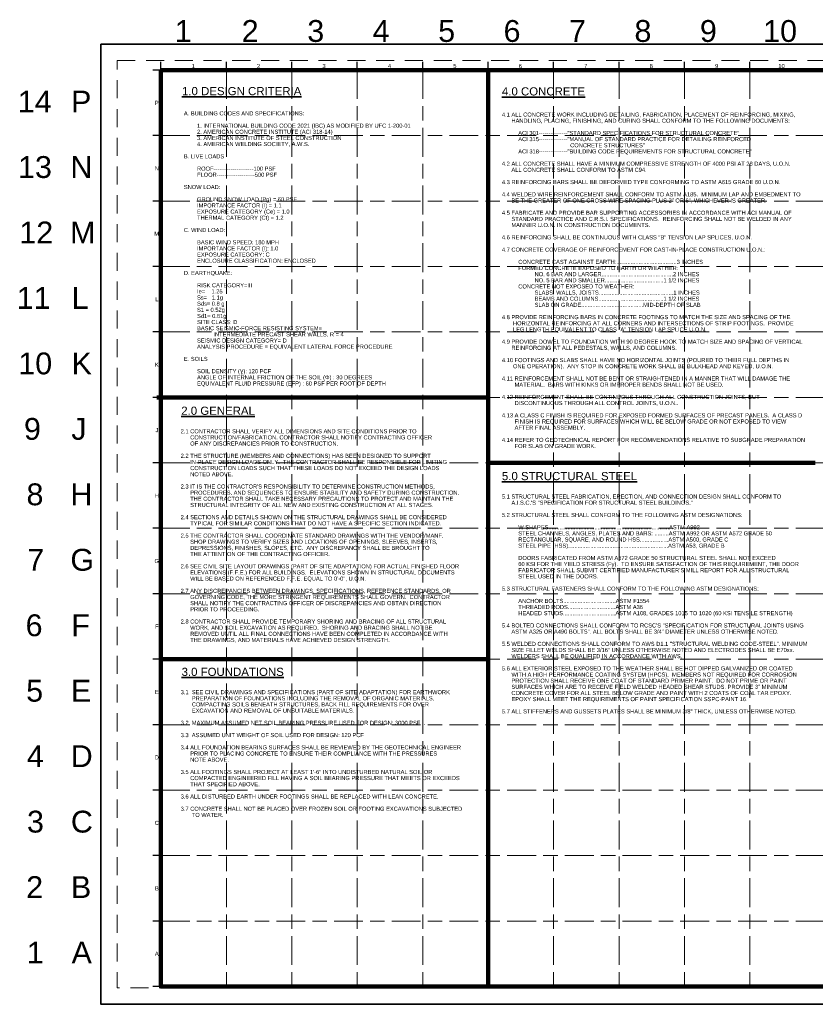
# Paper-space layout 'S-001 General Notes' of a CAD drawing. Header units: inches. Extents: x -1.9 to 34, y 0 to 22.6.
# Tile 1 of 3: x -1.9 to 16.4, y 0 to 22.6. Entities that reach past the tile are written whole.
import ezdxf
from ezdxf.enums import TextEntityAlignment as Align

# ---------------------------------------------------------------- set-up
doc = ezdxf.new("R2010")
doc.units = ezdxf.units.IN
doc.header["$LTSCALE"] = 0.5
doc.header["$MEASUREMENT"] = 0
doc.linetypes.add('014200-912 MS7 Long Dash Short Dash', pattern=[0.220472, 0.110236, -0.027559, 0.055118, -0.027559])
doc.linetypes.add('MS2 Medium Dash', pattern=[0.109898, 0.068898, -0.041])
doc.layers.add('G-ANNO-NPLT', color=7, linetype='Continuous', lineweight=18, plot=False)
doc.layers.add('G-ANNO-TTLB-GRID', color=7, linetype='014200-912 MS7 Long Dash Short Dash', lineweight=18, plot=False)
doc.layers.add('G-ANNO-TEXT', color=7, linetype='Continuous', lineweight=35)
doc.layers.add('G-ANNO-TTLB', color=7, linetype='Continuous', lineweight=35)
doc.styles.add('AEC_COMN_TEXT', font='arial.ttf', dxfattribs={"height": 0.09375})
doc.styles.add('AEC_COMN_TITLE', font='arial.ttf', dxfattribs={"height": 0.1875})
doc.styles.add('Arial', font='arial.ttf')

# ---------------------------------------------------------------- blocks, each defined once
blk = doc.blocks.new('AEC_TitleBlock_ANSI_D')
at = {"layer": 'G-ANNO-NPLT', "linetype": 'MS2 Medium Dash', "ltscale": 0.999998, "flags": 128}
blk.add_lwpolyline([(0.0312, 1.8021), (2.8021, 1.8021), (2.8021, 0.0312), (0.0312, 0.0312), (0.0312, 1.8021)], close=True, dxfattribs=at)
at = {"layer": 'G-ANNO-TEXT', "lineweight": 30}
for p, q in [((0.1146, 1.7839), (0.1146, 1.7995)), ((0.2396, 1.7839), (0.2396, 1.7995)), ((0.3646, 1.7839), (0.3646, 1.7995)), ((0.4896, 1.7839), (0.4896, 1.7995)), ((0.6146, 1.7839), (0.6146, 1.7995)), ((0.7396, 1.7839), (0.7396, 1.7995)), ((0.8646, 1.7839), (0.8646, 1.7995)), ((0.9896, 1.7839), (0.9896, 1.7995)), ((1.1146, 1.7839), (1.1146, 1.7995)), ((1.2396, 1.7839), (1.2396, 1.7995)), ((0.1146, 1.7839), (0.099, 1.7839)), ((0.1146, 1.6589), (0.099, 1.6589)), ((0.1146, 1.5339), (0.099, 1.5339)), ((0.1146, 1.4089), (0.099, 1.4089)), ((0.1146, 1.2839), (0.099, 1.2839)), ((0.1146, 1.1589), (0.099, 1.1589)), ((0.1146, 1.0339), (0.099, 1.0339)), ((0.1146, 0.9089), (0.099, 0.9089)), ((0.1146, 0.7839), (0.099, 0.7839)), ((0.1146, 0.6589), (0.099, 0.6589)), ((0.1146, 0.5339), (0.099, 0.5339)), ((0.1146, 0.4089), (0.099, 0.4089)), ((0.1146, 0.2839), (0.099, 0.2839)), ((0.1146, 0.1589), (0.099, 0.1589)), ((0.1146, 0.0339), (0.099, 0.0339))]:
    blk.add_line(p, q, dxfattribs=at)
at = {"layer": 'G-ANNO-TTLB', "flags": 128}
blk.add_lwpolyline([(0, 1.8333), (2.8333, 1.8333), (2.8333, 0), (0, 0), (0, 1.8333)], close=True, dxfattribs=at)
at = {"layer": 'G-ANNO-TTLB', "lineweight": 100, "flags": 128}
blk.add_lwpolyline([(0.1146, 1.7839), (2.7708, 1.7839), (2.7708, 0.0339), (0.1146, 0.0339), (0.1146, 1.7839)], close=True, dxfattribs=at)
at = {"layer": 'G-ANNO-TTLB-GRID', "ltscale": 0.999996, "transparency": 33554457}
for p, q in [((0.2396, 1.7839), (0.2396, 0.0339)), ((0.4896, 1.7839), (0.4896, 0.0339)), ((0.7396, 1.7839), (0.7396, 0.0339)), ((0.9896, 1.7839), (0.9896, 0.0339)), ((1.2396, 1.7839), (1.2396, 0.0339)), ((0.1146, 1.6589), (2.6146, 1.6589)), ((0.1146, 1.4089), (2.6146, 1.4089)), ((0.1146, 1.1589), (2.6146, 1.1589)), ((0.1146, 0.9089), (2.6146, 0.9089)), ((0.1146, 0.6589), (2.6146, 0.6589)), ((0.1146, 0.4089), (2.6146, 0.4089)), ((0.1146, 0.1589), (2.6146, 0.1589))]:
    blk.add_line(p, q, dxfattribs=at)
at = {"layer": 'G-ANNO-TTLB-GRID', "ltscale": 0.999996, "transparency": 33554508}
for p, q in [((0.3646, 1.7839), (0.3646, 0.0339)), ((0.6146, 1.7839), (0.6146, 0.0339)), ((0.8646, 1.7839), (0.8646, 0.0339)), ((1.1146, 1.7839), (1.1146, 0.0339)), ((0.1146, 1.5339), (2.6146, 1.5339)), ((0.1146, 1.2839), (2.6146, 1.2839)), ((0.1146, 1.0339), (2.6146, 1.0339)), ((0.1146, 0.7839), (2.6146, 0.7839)), ((0.1146, 0.5339), (2.6146, 0.5339)), ((0.1146, 0.2839), (2.6146, 0.2839))]:
    blk.add_line(p, q, dxfattribs=at)
at = {"layer": 'G-ANNO-NPLT', "linetype": 'Continuous', "style": 'Arial'}
for s, height, p in [('1', 0.0417, (0.1572, 1.8586)), ('2', 0.0417, (0.2851, 1.8586)), ('3', 0.0417, (0.4103, 1.8586)), ('4', 0.0417, (0.5352, 1.8586)), ('5', 0.0417, (0.6604, 1.8586)), ('6', 0.0417, (0.7853, 1.8586)), ('7', 0.0417, (0.9103, 1.8586)), ('8', 0.0417, (1.0353, 1.8586)), ('9', 0.0417, (1.1603, 1.8586)), ('10', 0.04167, (1.2973, 1.8586)), ('14', 0.04167, (-0.1264, 1.7238)), ('P', 0.0417, (-0.0377, 1.7238)), ('13', 0.04167, (-0.126, 1.5988)), ('N', 0.0417, (-0.0373, 1.5988)), ('12', 0.04167, (-0.1235, 1.4738)), ('M', 0.0417, (-0.0347, 1.4738)), ('11', 0.04167, (-0.1286, 1.3488)), ('L', 0.0417, (-0.0399, 1.3488)), ('10', 0.04167, (-0.1255, 1.2238)), ('K', 0.0417, (-0.0367, 1.2238)), ('9', 0.0417, (-0.1308, 1.0988)), ('J', 0.0417, (-0.042, 1.0988)), ('8', 0.0417, (-0.126, 0.9738)), ('H', 0.0417, (-0.0373, 0.9738)), ('7', 0.0417, (-0.1244, 0.8488)), ('G', 0.0417, (-0.0357, 0.8488)), ('6', 0.0417, (-0.1277, 0.7238)), ('F', 0.0417, (-0.0389, 0.7238)), ('5', 0.0417, (-0.1266, 0.5988)), ('E', 0.0417, (-0.0379, 0.5988)), ('4', 0.0417, (-0.1254, 0.4738)), ('D', 0.0417, (-0.0367, 0.4738)), ('3', 0.0417, (-0.1251, 0.3488)), ('C', 0.0417, (-0.0364, 0.3488)), ('2', 0.0417, (-0.1266, 0.2238)), ('B', 0.0417, (-0.0379, 0.2238)), ('1', 0.0417, (-0.1254, 0.0988)), ('A', 0.0417, (-0.0367, 0.0988))]:
    blk.add_text(s, height=height, dxfattribs=at).set_placement(p, align=Align.MIDDLE_CENTER)
at = {"layer": 'G-ANNO-TEXT', "linetype": 'Continuous', "style": 'Arial'}
for s, p in [('1', (0.1764, 1.7917)), ('2', (0.3012, 1.7917)), ('3', (0.4262, 1.7917)), ('4', (0.5512, 1.7917)), ('5', (0.6761, 1.7917)), ('6', (0.8012, 1.7917)), ('7', (0.9262, 1.7917)), ('8', (1.0512, 1.7917)), ('9', (1.1762, 1.7917)), ('10', (1.3001, 1.7917)), ('P', (0.1068, 1.7214)), ('N', (0.1067, 1.5964)), ('M', (0.1065, 1.4714)), ('L', (0.107, 1.3464)), ('K', (0.1067, 1.2214)), ('J', (0.1071, 1.0964)), ('H', (0.1067, 0.9714)), ('G', (0.1066, 0.8464)), ('F', (0.1069, 0.7214)), ('E', (0.1068, 0.5964)), ('D', (0.1067, 0.4714)), ('C', (0.1067, 0.3464)), ('B', (0.1068, 0.2214)), ('A', (0.1067, 0.0964))]:
    blk.add_text(s, height=0.00781, dxfattribs=at).set_placement(p, align=Align.MIDDLE_CENTER)

psp = doc.layouts.new('S-001 General Notes')

# ---------------------------------------------------------------- linework, layer by layer
at = {"layer": 'G-ANNO-TEXT', "lineweight": 100}
for p, q in [((8.875, 21.406), (8.875, 0.406)), ((1.281, 13.906), (8.875, 13.906)), ((8.875, 12.406), (16.375, 12.406)), ((1.375, 7.906), (8.875, 7.906))]:
    psp.add_line(p, q, dxfattribs=at)

# ---------------------------------------------------------------- block references
at = {"xscale": 12, "yscale": 12, "zscale": 12}
psp.add_blockref('AEC_TitleBlock_ANSI_D', (0, 0), dxfattribs=at)

# ---------------------------------------------------------------- texts
at = {"layer": 'G-ANNO-TEXT', "attachment_point": 1, "line_spacing_factor": 0.9}
for s, insert, char_height, width, style in [('{\\L1.0 DESIGN CRITERIA}', (1.858, 21.019), 0.1875, 2.94686, 'AEC_COMN_TITLE'), ('{\\L4.0 CONCRETE}', (9.191, 21.013), 0.1875, 2.94686, 'AEC_COMN_TITLE'), ('  A. BUILDING CODES AND SPECIFICATIONS:\\P\\P^I1. INTERNATIONAL BUILDING CODE 2021 (IBC) AS MODIFIED BY UFC 1-200-01\\P^I2. AMERICAN CONCRETE INSTITUTE (ACI 318-14)\\P^I3. AMERICAN INSTITUTE OF STEEL CONSTRUCTION\\P^I4. AMERICAN WELDING SOCIETY, A.W.S.\\P\\P  B. LIVE LOADS\\P\\P^IROOF---------------------100 PSF\\P^IFLOOR--------------------500 PSF\\P \\P  SNOW LOAD:\\P\\P^IGROUND SNOW LOAD (Pg) = 60 PSF\\P^IIMPORTANCE FACTOR (I) = 1.1\\P^IEXPOSURE CATEGORY (Ce) = 1.0\\P^ITHERMAL CATEGORY (Ct) = 1.2\\P^I \\P  C. WIND LOAD:\\P\\P^IBASIC WIND SPEED: 180 MPH\\P^IIMPORTANCE FACTOR (I): 1.0\\P^IEXPOSURE CATEGORY: C\\P^IENCLOSURE CLASSIFICATION: ENCLOSED\\P\\P  D. EARTHQUAKE:\\P\\P^IRISK CATEGORY=III\\P  ^IIe=    1.25\\P  ^ISs=   1.1g\\P  ^ISds= 0.8 g\\P^IS1 = 0.52g\\P^ISd1= 0.61g\\P  ^ISITE CLASS: D\\P  ^IBASIC SEISMIC-FORCE RESISTING SYSTEM=\\P    ^I^IINTERMEDIATE PRECAST SHEAR WALLS, R = 4\\P  ^ISEISMIC DESIGN CATEGORY= D\\P  ^IANALYSIS PROCEDURE = EQUIVALENT LATERAL FORCE PROCEDURE \\P\\P  E. SOILS\\P\\P^ISOIL DENSITY (Ɣ): 120 PCF\\P^IANGLE OF INTERNAL FRICTION OF THE SOIL (Φ) : 30 DEGREES\\P^IEQUIVALENT FLUID PRESSURE (EFP) : 60 PSF PER FOOT OF DEPTH', (1.828, 20.462), 0.09375, 6.61007, 'AEC_COMN_TEXT'), ('4.1 ALL CONCRETE WORK INCLUDING DETAILING, FABRICATION, PLACEMENT OF REINFORCING, MIXING,\\P      HANDLING, PLACING, FINISHING, AND CURING SHALL CONFORM TO THE FOLLOWING DOCUMENTS:\\P       \\P^IACI 301---------------"STANDARD SPECIFICATIONS FOR STRUCTURAL CONCRETE"\\P^IACI 315---------------"MANUAL OF STANDARD PRACTICE FOR DETAILING REINFORCED\\P                                           CONCRETE STRUCTURES"\\P^IACI 318---------------"BUILDING CODE REQUIREMENTS FOR STRUCTURAL CONCRETE"\\P\\P4.2 ALL CONCRETE SHALL HAVE A MINIMUM COMPRESSIVE STRENGTH OF 4000 PSI AT 28 DAYS, U.O.N.\\P      ALL CONCRETE SHALL CONFORM TO ASTM C94.\\P\\P4.3 REINFORCING BARS SHALL BE DEFORMED TYPE CONFORMING TO ASTM A615 GRADE 60 U.O.N.\\P\\P4.4 WELDED WIRE REINFORCEMENT SHALL CONFORM TO ASTM A185.  MINIMUM LAP AND EMBEDMENT TO\\P      BE THE GREATER OF ONE CROSS WIRE SPACING PLUS 2" OR 6", WHICHEVER IS GREATER.\\P\\P4.5 FABRICATE AND PROVIDE BAR SUPPORTING ACCESSORIES IN ACCORDANCE WITH ACI MANUAL OF\\P      STANDARD PRACTICE AND C.R.S.I. SPECIFICATIONS.  REINFORCING SHALL NOT BE WELDED IN ANY\\P      MANNER U.O.N. IN CONSTRUCTION DOCUMENTS.\\P\\P4.6 REINFORCING SHALL BE CONTINUOUS WITH CLASS "B" TENSION LAP SPLICES, U.O.N.\\P\\P4.7 CONCRETE COVERAGE OF REINFORCEMENT FOR CAST-IN-PLACE CONSTRUCTION U.O.N.:\\P\\P^ICONCRETE CAST AGAINST EARTH:......................................3 INCHES\\P^IFORMED CONCRETE EXPOSED TO EARTH OR WEATHER:\\P^I^INO. 6 BAR AND LARGER.............................................2 INCHES\\P^I^INO. 5 BAR AND SMALLER.....................................1 1/2 INCHES\\P^ICONCRETE NOT EXPOSED TO WEATHER:\\P^I^ISLABS, WALLS, JOISTS...............................................1 INCHES\\P^I^IBEAMS AND COLUMNS.........................................1 1/2 INCHES\\P^I^ISLAB ON GRADE.......................................MID-DEPTH OF SLAB\\P\\P4.8 PROVIDE REINFORCING BARS IN CONCRETE FOOTINGS TO MATCH THE SIZE AND SPACING OF THE\\P       HORIZONTAL REINFORCING AT ALL CORNERS AND INTERSECTIONS OF STRIP FOOTINGS.  PROVIDE\\P       LEG LENGTH EQUIVALENT TO CLASS "A" TENSION LAP SPLICE U.O.N.\\P\\P4.9 PROVIDE DOWEL TO FOUNDATION WITH 90 DEGREE HOOK TO MATCH SIZE AND SPACING OF VERTICAL\\P      REINFORCING AT ALL PEDESTALS, WALLS, AND COLUMNS.\\P\\P4.10 FOOTINGS AND SLABS SHALL HAVE NO HORIZONTAL JOINTS (POURED TO THEIR FULL DEPTHS IN \\P       ONE OPERATION).  ANY STOP IN CONCRETE WORK SHALL BE BULKHEAD AND KEYED, U.O.N.\\P\\P4.11 REINFORCEMENT SHALL NOT BE BENT OR STRAIGHTENED IN A MANNER THAT WILL DAMAGE THE\\P        MATERIAL.  BARS WITH KINKS OR IMPROPER BENDS SHALL NOT BE USED.\\P\\P4.12 REINFORCEMENT SHALL BE CONTINUOUS THROUGH ALL CONSTRUCTION JOINTS, BUT ^I ^I ^I   \\P        DISCONTINUOUS THROUGH ALL CONTROL JOINTS, U.O.N..\\P\\P4.13 A CLASS C FINISH IS REQUIRED FOR EXPOSED FORMED SURFACES OF PRECAST PANELS.  A CLASS D \\P        FINISH IS REQUIRED FOR SURFACES WHICH WILL BE BELOW GRADE OR NOT EXPOSED TO VIEW \\P        AFTER FINAL ASSEMBLY.\\P\\P4.14 REFER TO GEOTECHNICAL REPORT FOR RECOMMENDATIONS RELATIVE TO SUBGRADE PREPARATION\\P        FOR SLAB ON GRADE WORK.    ', (9.191, 20.435), 0.09375, 6.93548, 'AEC_COMN_TEXT'), ('{\\L2.0 GENERAL}', (1.841, 13.695), 0.1875, 2.94686, 'AEC_COMN_TITLE'), ('2.1 CONTRACTOR SHALL VERIFY ALL DIMENSIONS AND SITE CONDITIONS PRIOR TO \\P      CONSTRUCTION/FABRICATION. CONTRACTOR SHALL NOTIFY CONTRACTING OFFICER\\P      OF ANY DISCREPANCIES PRIOR TO CONSTRUCTION.\\P\\P2.2 THE STRUCTURE (MEMBERS AND CONNECTIONS) HAS BEEN DESIGNED TO SUPPORT\\P      IN-PLACE DESIGN LOADS ONLY.  THE CONTRACTOR SHALL BE RESPONSIBLE FOR LIMITING \\P      CONSTRUCTION LOADS SUCH THAT THESE LOADS DO NOT EXCEED THE DESIGN LOADS\\P      NOTED ABOVE. \\P\\P2.3 IT IS THE CONTRACTOR\'S RESPONSIBILITY TO DETERMINE CONSTRUCTION METHODS,\\P      PROCEDURES, AND SEQUENCES TO ENSURE STABILITY AND SAFETY DURING CONSTRUCTION.  \\P      THE CONTRACTOR SHALL TAKE NECESSARY PRECAUTIONS TO PROTECT AND MAINTAIN THE \\P      STRUCTURAL INTEGRITY OF ALL NEW AND EXISTING CONSTRUCTION AT ALL STAGES.  \\P\\P2.4 SECTIONS AND DETAILS SHOWN ON THE STRUCTURAL DRAWINGS SHALL BE CONSIDERED \\P      TYPICAL FOR SIMILAR CONDITIONS THAT DO NOT HAVE A SPECIFIC SECTION INDICATED.  \\P\\P2.5 THE CONTRACTOR SHALL COORDINATE STANDARD DRAWINGS WITH THE VENDOR/MANF.\\P      SHOP DRAWINGS TO VERIFY SIZES AND LOCATIONS OF OPENINGS, SLEEVES, INSERTS,\\P      DEPRESSIONS, FINISHES, SLOPES, ETC.  ANY DISCREPANCY SHALL BE BROUGHT TO\\P      THE ATTENTION OF THE CONTRACTING OFFICER.\\P\\P2.6 SEE CIVIL SITE LAYOUT DRAWINGS (PART OF SITE ADAPTATION) FOR ACTUAL FINISHED FLOOR  \\P      ELEVATIONS (F.F.E.) FOR ALL BUILDINGS.  ELEVATIONS SHOWN IN STRUCTURAL DOCUMENTS\\P      WILL BE BASED ON REFERENCED F.F.E. EQUAL TO 0\'-0", U.O.N.\\P\\P2.7 ANY DISCREPANCIES BETWEEN DRAWINGS, SPECIFICATIONS, REFERENCE STANDARDS, OR \\P      GOVERNING CODE, THE MORE STRINGENT REQUIREMENTS SHALL GOVERN.  CONTRACTOR \\P      SHALL NOTIFY THE CONTRACTING OFFICER OF DISCREPANCIES AND OBTAIN DIRECTION \\P      PRIOR TO PROCEEDING.         \\P\\P2.8 CONTRACTOR SHALL PROVIDE TEMPORARY SHORING AND BRACING OF ALL STRUCTURAL \\P      WORK, AND SOIL EXCAVATION AS REQUIRED.  SHORING AND BRACING SHALL NOT BE \\P      REMOVED UNTIL ALL FINAL CONNECTIONS HAVE BEEN COMPLETED IN ACCORDANCE WITH\\P      THE DRAWINGS, AND MATERIALS HAVE ACHIEVED DESIGN STRENGTH.', (1.828, 13.178), 0.09375, 6.61007, 'AEC_COMN_TEXT'), ('{\\L5.0 STRUCTURAL STEEL}', (9.191, 12.198), 0.1875, 18.78754, 'AEC_COMN_TITLE'), ('5.1 STRUCTURAL STEEL FABRICATION, ERECTION, AND CONNECTION DESIGN SHALL CONFORM TO \\P      A.I.S.C.\'S "SPECIFICATION FOR STRUCTURAL STEEL BUILDINGS." \\P\\P5.2 STRUCTURAL STEEL SHALL CONFORM TO THE FOLLOWING ASTM DESIGNATIONS:\\P\\P^IW SHAPES............................................................................ASTM A992\\P^ISTEEL CHANNELS, ANGLES, PLATES AND BARS: .........ASTM A992 OR ASTM A572 GRADE 50\\P^IRECTANGULAR, SQUARE, AND ROUND HSS..................ASTM A500, GRADE C\\P^ISTEEL PIPE (HSS)...............................................................ASTM A53, GRADE B \\P^I^I\\P\\pxl4;DOORS FABRICATED FROM ASTM A572 GRADE 50 STRUCTURAL STEEL SHALL NOT EXCEED^I^I^I  \\P\\pi4,l0;60 KSI FOR THE YIELD STRESS (Fy).  TO ENSURE SATISFACTION OF THIS REQUIREMENT, THE DOOR ^I^IFABRICATOR SHALL SUBMIT CERTIFIED MANUFACTURER’S MILL REPORT FOR ALL STRUCTURAL\\PSTEEL USED IN THE DOORS.\\P\\pi0;\\P5.3 STRUCTURAL FASTENERS SHALL CONFORM TO THE FOLLOWING ASTM DESIGNATIONS:\\P\\P^IANCHOR BOLTS.................................ASTM F1554\\P^ITHREADED RODS..............................ASTM A36\\P^IHEADED STUDS.................................ASTM A108, GRADES 1015 TO 1020 (60 KSI TENSILE STRENGTH)\\P\\P5.4 BOLTED CONNECTIONS SHALL CONFORM TO RCSC\'S "SPECIFICATION FOR STRUCTURAL JOINTS USING\\P      ASTM A325 OR A490 BOLTS". ALL BOLTS SHALL BE 3/4" DIAMETER UNLESS OTHERWISE NOTED.\\P\\P5.5 WELDED CONNECTIONS SHALL CONFORM TO AWS D1.1 "STRUCTURAL WELDING CODE-STEEL". MINIMUM\\P      SIZE FILLET WELDS SHALL BE 3/16" UNLESS OTHERWISE NOTED AND ELECTRODES SHALL BE E70xx. \\P      WELDERS SHALL BE QUALIFIED IN ACCORDANCE WITH AWS.\\P\\P5.6 ALL EXTERIOR STEEL EXPOSED TO THE WEATHER SHALL BE HOT DIPPED GALVANIZED OR COATED\\P      WITH A HIGH PERFORMANCE COATING SYSTEM (HPCS).  MEMBERS NOT REQUIRED FOR CORROSION\\P      PROTECTION SHALL RECEIVE ONE COAT OF STANDARD PRIMER PAINT.  DO NOT PRIME OR PAINT \\P      SURFACES WHICH ARE TO RECEIVE FIELD WELDED HEADED SHEAR STUDS. PROVIDE 3" MINIMUM\\P      CONCRETE COVER FOR ALL STEEL BELOW GRADE AND PAINT WITH 2 COATS OF COAL TAR EPOXY.\\P      EPOXY SHALL MEET THE REQUIREMENTS OF PAINT SPECIFICATION SSPC-PAINT 16.   \\P\\P5.7 ALL STIFFENERS AND GUSSETS PLATES SHALL BE MINIMUM 3/8" THICK, UNLESS OTHERWISE NOTED. ', (9.191, 11.682), 0.09375, 7.2582, 'AEC_COMN_TEXT'), ('{\\L3.0 FOUNDATIONS}', (1.849, 7.712), 0.1875, 2.49472, 'AEC_COMN_TITLE'), ('3.1  SEE CIVIL DRAWINGS AND SPECIFICATIONS (PART OF SITE ADAPTATION) FOR EARTHWORK    \\P       PREPARATION OF FOUNDATIONS INCLUDING THE REMOVAL OF ORGANIC MATERIALS,      \\P       COMPACTING SOILS BENEATH STRUCTURES, BACK FILL REQUIREMENTS FOR OVER \\P       EXCAVATION AND REMOVAL OF UNSUITABLE MATERIALS.\\P\\pxi-2.66667,l2.66667;\\P3.2  MAXIMUM ASSUMED NET SOIL BEARING PRESSURE USED FOR DESIGN: 3000 PSF  . \\P\\P3.3  ASSUMED UNIT WEIGHT OF SOIL USED FOR DESIGN: 120 PCF\\P\\P\\pi0,l0;3.4 ALL FOUNDATION BEARING SURFACES SHALL BE REVIEWED BY THE GEOTECHNICAL ENGINEER\\P      PRIOR TO PLACING CONCRETE TO ENSURE THEIR COMPLIANCE WITH THE PRESSURES\\P      NOTE ABOVE.  \\P\\P3.5 ALL FOOTINGS SHALL PROJECT AT LEAST 1\'-6" INTO UNDISTURBED NATURAL SOIL OR   \\P      COMPACTED ENGINEERED FILL HAVING A SOIL BEARING PRESSURE THAT MEETS OR EXCEEDS \\P      THAT SPECIFIED ABOVE.\\P\\P3.6 ALL DISTURBED EARTH UNDER FOOTINGS SHALL BE REPLACED WITH LEAN CONCRETE.\\P\\P3.7 CONCRETE SHALL NOT BE PLACED OVER FROZEN SOIL OR FOOTING EXCAVATIONS SUBJECTED\\P\\pi-2.66667,l2.66667;       TO WATER. ', (1.828, 7.2), 0.09375, 6.54688, 'AEC_COMN_TEXT')]:
    psp.add_mtext(s, dxfattribs=dict(at, insert=insert, char_height=char_height, width=width, style=style))

doc.saveas('drawing.dxf')
